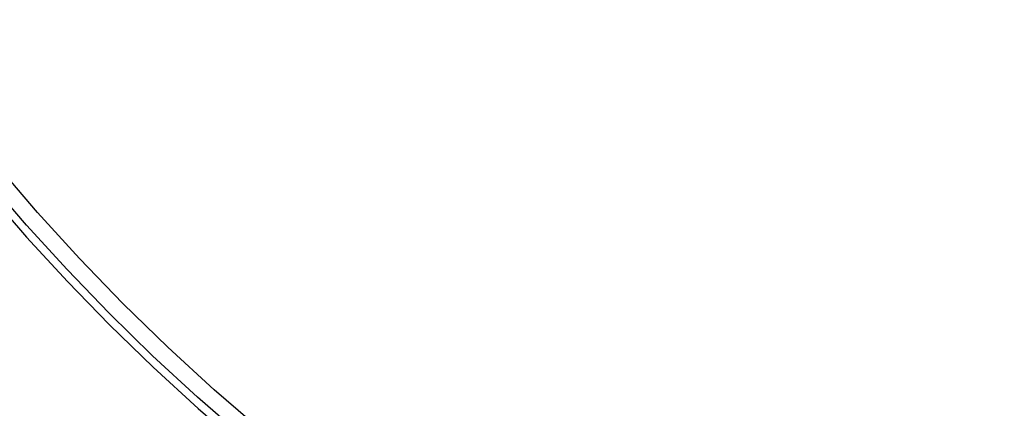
# Model space of a CAD drawing. Header units: millimetres. Extents: x -534 to -34, y 1269 to 1769.
# Tile 19 of 91: x -319 to -298, y 1395 to 1403. Entities that reach past the tile are written whole.
import ezdxf

# ---------------------------------------------------------------- set-up
doc = ezdxf.new("R2010")
doc.units = ezdxf.units.MM
doc.layers.add('ROXX_B.FLEX', color=7, linetype='Continuous', true_color=0x000000)

msp = doc.modelspace()

# ---------------------------------------------------------------- linework, layer by layer
at = {"layer": 'ROXX_B.FLEX', "color": 18, "lineweight": -3, "true_color": 0x000000}
for points in [[(-296.784, 1385.23), (-298.104, 1385.613), (-299.415, 1386.038), (-300.716, 1386.504), (-302.004, 1387.01), (-303.278, 1387.557), (-304.536, 1388.142), (-305.775, 1388.766), (-306.995, 1389.428), (-308.194, 1390.127), (-309.369, 1390.862), (-310.52, 1391.631), (-311.644, 1392.433), (-312.741, 1393.268), (-313.809, 1394.133), (-314.847, 1395.027), (-315.854, 1395.949), (-316.828, 1396.896), (-317.769, 1397.868), (-318.676, 1398.863), (-319.548, 1399.879), (-320.386, 1400.913), (-321.187, 1401.965), (-321.952, 1403.033)], [(-296.481, 1384.775), (-297.767, 1385.136), (-299.046, 1385.535), (-300.316, 1385.973), (-301.574, 1386.449), (-302.819, 1386.962), (-304.05, 1387.513), (-305.264, 1388.1), (-306.46, 1388.723), (-307.637, 1389.38), (-308.793, 1390.071), (-309.926, 1390.796), (-311.036, 1391.552), (-312.12, 1392.339), (-313.179, 1393.155), (-314.209, 1393.999), (-315.211, 1394.87), (-316.184, 1395.766), (-317.126, 1396.686), (-318.037, 1397.628), (-318.916, 1398.591), (-319.763, 1399.574), (-320.577, 1400.574), (-321.357, 1401.591)], [(-321.363, 1401.314), (-320.578, 1400.302), (-319.761, 1399.307), (-318.911, 1398.329), (-318.029, 1397.371), (-317.115, 1396.434), (-316.171, 1395.519), (-315.196, 1394.627), (-314.192, 1393.762), (-313.16, 1392.922), (-312.1, 1392.111), (-311.015, 1391.329), (-309.905, 1390.578), (-308.771, 1389.858), (-307.615, 1389.171), (-306.438, 1388.517), (-305.243, 1387.899), (-304.029, 1387.315), (-302.799, 1386.768), (-301.555, 1386.258), (-300.298, 1385.785), (-299.03, 1385.35), (-297.752, 1384.954), (-296.467, 1384.595)]]:
    msp.add_lwpolyline(points, dxfattribs=at)

doc.saveas('drawing.dxf')
